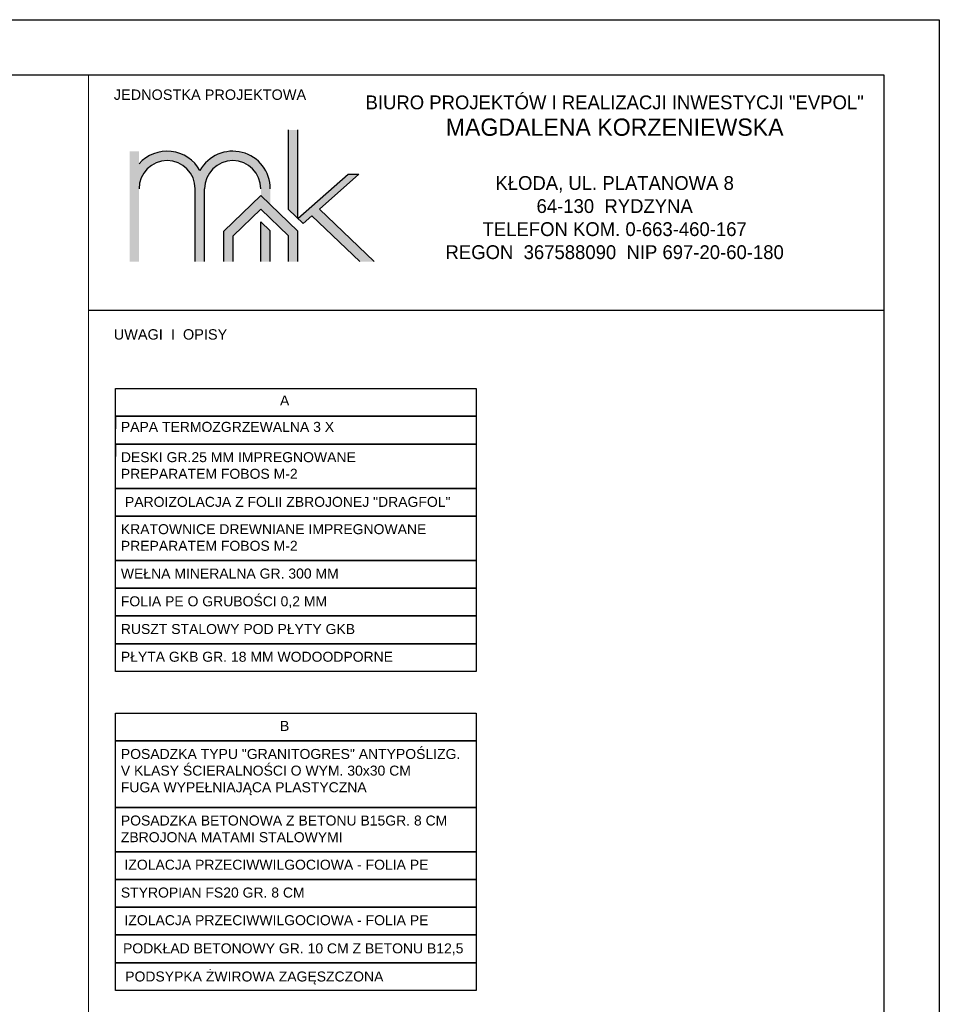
# Model space of a CAD drawing. Header units: millimetres. Extents: x 31910 to 34473, y -8011 to -6526.
# Tile 4 of 4: x 33345 to 34010, y -7238 to -6526. Entities that reach past the tile are written whole.
import ezdxf

# ---------------------------------------------------------------- set-up
doc = ezdxf.new("R2010")
doc.units = ezdxf.units.MM
doc.header["$LTSCALE"] = 100
doc.header["$MEASUREMENT"] = 0
for name, color, linetype in [('! OPISY', 4, 'Continuous'), ('! wymiarowanie', 1, 'Continuous'), ('Warstwa4', 4, 'Continuous'), ('WARSTWA5', 6, 'Continuous')]:
    doc.layers.add(name, color=color, linetype=linetype)
doc.layers.add('RAMKA I OPISY', color=4, linetype='Continuous', lineweight=18)
doc.styles.add('styl3', font='txt.shx', dxfattribs={"height": 100})
doc.styles.add('styl4', font='TIMES.TTF', dxfattribs={"height": 100})

msp = doc.modelspace()

# ---------------------------------------------------------------- hatches: boundary and pattern name
h = msp.add_hatch(color=256)
h.paths.add_polyline_path([(33424.22, -6701.06), (33424.22, -6621.16), (33431.05, -6621.16), (33431.05, -6630.3, -0.517199), (33475.08, -6635.12, -0.773907), (33525.93, -6648.3), (33525.93, -6659.82), (33519.1, -6653.29), (33519.1, -6648.3, 1), (33478.49, -6648.3), (33478.49, -6701.06), (33471.66, -6701.06), (33471.66, -6648.3, 1), (33431.05, -6648.3), (33431.05, -6701.06)])
h.paths.add_polyline_path([(33549.69, -6673.55), (33556.09, -6667.86), (33590.79, -6701.06), (33601.14, -6701.06), (33561.45, -6663.08), (33590.01, -6637.68), (33582.16, -6637.68), (33545.91, -6669.93)])
h.paths.add_polyline_path([(33539.08, -6605.82), (33539.08, -6663.39), (33545.91, -6669.93), (33545.91, -6605.82)])
h.paths.add_polyline_path([(33519.1, -6701.06), (33519.1, -6672.21), (33525.93, -6678.74), (33525.93, -6701.06)])
msp.add_hatch(color=132).paths.add_polyline_path([(33492.3, -6701.06), (33492.3, -6678.94), (33519.1, -6653.29), (33525.93, -6659.82), (33545.91, -6678.94), (33545.91, -6701.06), (33539.08, -6701.06), (33539.08, -6682.31), (33519.1, -6663.19), (33499.13, -6682.31), (33499.13, -6701.06)])

# ---------------------------------------------------------------- linework, layer by layer
at = {"layer": '! wymiarowanie', "color": 4}
msp.add_lwpolyline([(32024.6, -6566.03), (33969.6, -6566.03), (33969.6, -7971.03), (32024.6, -7971.03)], close=True, dxfattribs=at)
msp.add_lwpolyline([(32024.6, -6566.03), (33969.6, -6566.03), (33969.6, -7971.03), (32024.6, -7971.03)], close=True, dxfattribs=at)
for p, q in [((33539.08, -6663.39), (33539.08, -6605.82)), ((33545.91, -6669.93), (33545.91, -6605.82)), ((33545.91, -6669.93), (33582.16, -6637.68)), ((33561.45, -6663.08), (33590.01, -6637.68)), ((33582.16, -6637.68), (33590.01, -6637.68)), ((33471.66, -6701.06), (33471.66, -6648.3)), ((33478.49, -6701.06), (33478.49, -6648.3)), ((33539.08, -6663.39), (33549.69, -6673.55)), ((33561.45, -6663.08), (33601.14, -6701.06)), ((33519.1, -6672.21), (33525.93, -6678.74)), ((33519.1, -6701.06), (33519.1, -6672.21)), ((33549.69, -6673.55), (33556.09, -6667.86)), ((33556.09, -6667.86), (33590.79, -6701.06)), ((33525.93, -6701.06), (33525.93, -6678.74))]:
    msp.add_line(p, q)
at = {"color": 132}
for p, q in [((33519.1, -6653.29), (33492.3, -6678.94)), ((33519.1, -6653.29), (33545.91, -6678.94)), ((33519.1, -6663.19), (33499.13, -6682.31)), ((33519.1, -6663.19), (33539.08, -6682.31)), ((33492.3, -6701.06), (33492.3, -6678.94)), ((33545.91, -6701.06), (33545.91, -6678.94)), ((33499.13, -6701.06), (33499.13, -6682.31)), ((33539.08, -6701.06), (33539.08, -6682.31))]:
    msp.add_line(p, q, dxfattribs=at)
for centre, radius, start, end in [((33451.36, -6648.3), 27.14, 29.05385, 138.44569), ((33498.8, -6648.3), 27.14, 0, 150.94615), ((33451.36, -6648.3), 20.31, 0, 180), ((33498.8, -6648.3), 20.31, 0, 180)]:
    msp.add_arc(centre, radius, start, end)
at = {"layer": 'RAMKA I OPISY'}
msp.add_lwpolyline([(33969.6, -6566.03), (33394.6, -6566.03), (33394.6, -7971.03), (33969.6, -7971.03)], close=True, dxfattribs=at)
at = {"layer": 'Warstwa4'}
msp.add_line((33394.6, -6736.03), (33969.6, -6736.03), dxfattribs=at)
msp.add_lwpolyline([(31909.6, -6526.03), (34009.6, -6526.03), (34009.6, -8011.03), (31909.6, -8011.03)], close=True, dxfattribs=at)
msp.add_lwpolyline([(31909.6, -6526.03), (34009.6, -6526.03), (34009.6, -8011.03), (31909.6, -8011.03)], close=True, dxfattribs=at)
at = {"layer": 'WARSTWA5', "color": 4}
for p, q in [((33413.92, -6812.9), (33630.62, -6812.9)), ((33413.92, -6812.9), (33413.92, -6821.93)), ((33413.92, -6832.96), (33413.92, -6841.99)), ((33413.92, -7047.65), (33630.62, -7047.65))]:
    msp.add_line(p, q, dxfattribs=at)
for points in [[(33413.92, -6792.84), (33674.76, -6792.84), (33674.76, -6812.9), (33413.92, -6812.9)], [(33413.92, -6812.9), (33674.76, -6812.9), (33674.76, -6832.96), (33413.92, -6832.96)], [(33413.92, -6832.96), (33674.76, -6832.96), (33674.76, -6865.07), (33413.92, -6865.07)], [(33413.92, -6865.07), (33674.76, -6865.07), (33674.76, -6885.13), (33413.92, -6885.13)], [(33413.92, -6885.13), (33674.76, -6885.13), (33674.76, -6917.23), (33413.92, -6917.23)], [(33413.92, -6917.23), (33674.76, -6917.23), (33674.76, -6937.3), (33413.92, -6937.3)], [(33413.92, -6937.3), (33674.76, -6937.3), (33674.76, -6957.36), (33413.92, -6957.36)], [(33413.92, -6957.36), (33674.76, -6957.36), (33674.76, -6977.42), (33413.92, -6977.42)], [(33413.92, -6977.42), (33674.76, -6977.42), (33674.76, -6997.49), (33413.92, -6997.49)], [(33413.92, -7027.58), (33674.76, -7027.58), (33674.76, -7047.65), (33413.92, -7047.65)], [(33674.76, -7095.8), (33413.92, -7095.8), (33413.92, -7047.65), (33674.76, -7047.65)], [(33413.92, -7095.8), (33674.76, -7095.8), (33674.76, -7127.9), (33413.92, -7127.9)], [(33413.92, -7127.9), (33674.76, -7127.9), (33674.76, -7147.97), (33413.92, -7147.97)], [(33413.92, -7147.97), (33674.76, -7147.97), (33674.76, -7168.03), (33413.92, -7168.03)], [(33413.92, -7168.03), (33674.76, -7168.03), (33674.76, -7188.1), (33413.92, -7188.1)], [(33413.92, -7188.1), (33674.76, -7188.1), (33674.76, -7208.16), (33413.92, -7208.16)], [(33413.92, -7208.16), (33674.76, -7208.16), (33674.76, -7228.22), (33413.92, -7228.22)]]:
    msp.add_lwpolyline(points, close=True, dxfattribs=at)

# ---------------------------------------------------------------- texts
at = {"layer": '! OPISY', "insert": (33412.76, -6576.51), "char_height": 7.5, "width": 235.2301, "attachment_point": 1, "style": 'styl3'}
msp.add_mtext('{\\fArial CE|b0|i0|c238|p34;JEDNOSTKA PROJEKTOWA}', dxfattribs=at)
at = {"layer": '! OPISY', "insert": (33525.66, -6580.84), "char_height": 12.5, "width": 498.4769, "attachment_point": 1}
msp.add_mtext('\\pxqc;{\\fEras Light ITC|b0|i0|c0|p34;\\H0.8x;BIURO PROJEKTÓW I REALIZACJI INWESTYCJI "EVPOL"\\P\\fEras Medium ITC|b0|i0|c0|p34;\\H1.25x;MAGDALENA KORZENIEWSKA\\P\\fEras Light ITC|b1|i0|c0|p34;\\P\\fEras Light ITC|b0|i0|c0|p34;\\H0.8x;KŁODA, UL. PLATANOWA 8\\P64-130  RYDZYNA\\PTELEFON KOM. 0-663-460-167\\PREGON  367588090  NIP 697-20-60-180}', dxfattribs=at)
at = {"layer": 'RAMKA I OPISY', "char_height": 7.5, "width": 235.2301, "attachment_point": 1, "style": 'styl3'}
for s, insert in [('{\\fArial CE|b0|i0|c238|p34;JEDNOSTKA PROJEKTOWA}', (33412.76, -6576.51)), ('{\\fArial|b0|i0|c238|p34;UWAGI  I  OPISY}', (33412.76, -6749.92))]:
    msp.add_mtext(s, dxfattribs=dict(at, insert=insert))
at = {"layer": 'WARSTWA5', "color": 4, "char_height": 7.223, "width": 297.5291, "attachment_point": 1, "style": 'styl4'}
for s, insert in [('{\\fArial|b0|i0|c238|p34;A}', (33532.95, -6797.88)), ('{\\fArial|b0|i0|c238|p34;PAPA TERMOZGRZEWALNA 3 X}', (33417.9, -6816.95)), ('{\\fArial|b0|i0|c238|p34;DESKI GR.25 MM IMPREGNOWANE\\PPREPARATEM FOBOS M-2}', (33417.9, -6838.87)), ('{\\fArial|b0|i0|c238|p34;PAROIZOLACJA Z FOLII ZBROJONEJ "DRAGFOL"}', (33420.88, -6871.2)), ('{\\fArial|b0|i0|c238|p34;KRATOWNICE DREWNIANE IMPREGNOWANE\\PPREPARATEM FOBOS M-2}', (33417.9, -6890.95)), ('{\\fArial|b0|i0|c238|p34;WEŁNA MINERALNA GR. 300 MM}', (33417.9, -6923.05)), ('{\\fArial|b0|i0|c238|p34;FOLIA PE O GRUBOŚCI 0,2 MM}', (33417.9, -6943.12)), ('{\\fArial|b0|i0|c238|p34;RUSZT STALOWY POD PŁYTY GKB }', (33417.9, -6963.18)), ('{\\fArial|b0|i0|c238|p34;PŁYTA GKB GR. 18 MM WODOODPORNE}', (33417.9, -6983.24)), ('{\\fArial|b0|i0|c238|p34;B}', (33532.95, -7033.29)), ('{\\fArial|b0|i0|c238|p34;POSADZKA TYPU "GRANITOGRES" ANTYPOŚLIZG.\\PV KLASY ŚCIERALNOŚCI O WYM. 30x30 CM\\PFUGA WYPEŁNIAJĄCA PLASTYCZNA}', (33417.9, -7053.56)), ('{\\fArial|b0|i0|c238|p34;POSADZKA BETONOWA Z BETONU B15GR. 8 CM \\PZBROJONA MATAMI STALOWYMI}', (33417.9, -7101.71)), ('{\\fArial|b0|i0|c238|p34;IZOLACJA PRZECIWWILGOCIOWA - FOLIA PE}', (33420.52, -7133.66)), ('{\\fArial|b0|i0|c238|p34;STYROPIAN FS20 GR. 8 CM}', (33417.9, -7153.79)), ('{\\fArial|b0|i0|c238|p34;IZOLACJA PRZECIWWILGOCIOWA - FOLIA PE}', (33420.52, -7173.79)), ('{\\fArial|b0|i0|c238|p34;PODKŁAD BETONOWY GR. 10 CM Z BETONU B12,5}', (33419.47, -7194.18)), ('{\\fArial|b0|i0|c238|p34;PODSYPKA ŻWIROWA ZAGĘSZCZONA}', (33421.05, -7214.53))]:
    msp.add_mtext(s, dxfattribs=dict(at, insert=insert))

doc.saveas('drawing.dxf')
